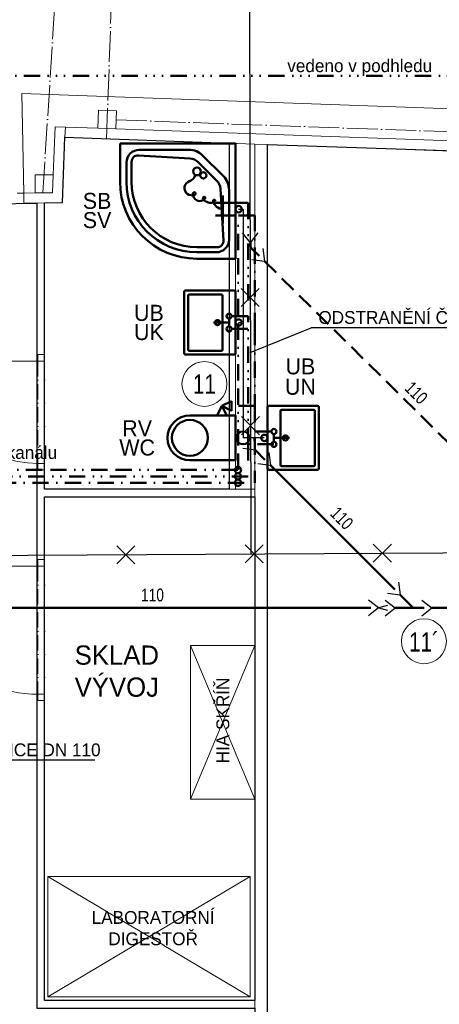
# Model space of a CAD drawing. Header units: millimetres. Extents: x -300186 to 535068, y -28581 to 763298.
# Tile 5 of 256: x -286664 to -283392, y 167630 to 175314. Entities that reach past the tile are written whole.
import ezdxf
from ezdxf.enums import TextEntityAlignment as Align

# ---------------------------------------------------------------- set-up
doc = ezdxf.new("R2010")
doc.units = ezdxf.units.MM
doc.header["$LTSCALE"] = 10
for name, pattern in [('ACAD_ISO04W100', [30, 24, -3, 0, -3]), ('ACAD_ISO10W100', [18, 12, -3, 0, -3]), ('DASHDOT', [25.4, 12.7, -6.35, 0, -6.35]), ('DASHED', [19.05, 12.7, -6.35]), ('DIVIDE', [31.75, 12.7, -6.35, 0, -6.35, 0, -6.35]), ('DIVIDE3', [50.8, 12.7, -6.35, 12.7, -6.35, 0, -6.35, 0, -6.35]), ('DIVIDE5', [38.1, 12.7, -6.35, 0, -6.35, 0, -6.35, 0, -6.35])]:
    doc.linetypes.add(name, pattern=pattern)
for name, color, linetype, lineweight in [('CKKANALIZACE_DESTOVA_PODZ', 7, 'KANALIZACE_DESTOVA_PODZ', 25), ('NS_tlusta', 252, 'Continuous', 18), ('NS_velmi_tlusta', 252, 'Continuous', 18), ('text', 6, 'Continuous', 9), ('tlusta', 252, 'Continuous', 15), ('velmi_tlusta', 252, 'Continuous', 18), ('ZTI-DPS-bubliny', 40, 'Continuous', 18), ('ZTI-DPS-Popis4', 140, 'Continuous', 40), ('ZTI-DSP-armatury', 7, 'Continuous', 50), ('ZTI-DSP-kanal_destova', 70, 'DASHED', 50), ('ZTI-DSP-kanal_pripojovaci', 30, 'Continuous', 30), ('ZTI-DSP-kanal_splaskova', 32, 'Continuous', 50), ('ZTI-DSP-potr_cirkulace', 21, 'DIVIDE3', 50), ('ZTI-DSP-potr_pozarni', 142, 'DIVIDE5', 50), ('ZTI-DSP-potr_studena', 5, 'DASHDOT', 50), ('ZTI-DSP-potr_tepla', 20, 'DIVIDE', 50), ('ZTI-DSP-zar_predmety', 3, 'Continuous', 50), ('ZTI-DSP-zar_predmety_ozn', 7, 'Continuous', 50), ('ZTI-stoupacky_voda', 7, 'Continuous', 50)]:
    doc.layers.add(name, color=color, linetype=linetype, lineweight=lineweight)
doc.layers.add('netisk', color=30, linetype='Continuous', plot=False)
doc.layers.add('ZTI-DSP-stoupacky_stred', color=7, linetype='Continuous', plot=False)
doc.layers.add('zarizovaci predmety', color=252, linetype='Continuous', lineweight=9, transparency=0.3)
for name, color, linetype in [('ZTI-DPS-potr_studena-popis', 7, 'Continuous'), ('ZTI-DSP-kanal_destova-popis', 7, 'Continuous'), ('ZTI-DSP-kanal_splaskova-popis', 7, 'Continuous')]:
    doc.layers.add(name, color=color, linetype=linetype)
doc.layers.add('ZTI-DSP-zar_predmety-tecky', color=7, linetype='Continuous', lineweight=50, plot=False)
doc.styles.add('laplan', font='txt', dxfattribs={"height": 2})
doc.styles.add('laplan bold', font='txt', dxfattribs={"height": 2})
doc.styles.add('laplan N', font='txt')
doc.linetypes.add('KANALIZACE_DESTOVA_PODZ', pattern='A,35,-15,[102,CADKON.SHX,S=5,R=0,X=0,Y=5],-5,[106,CADKON.SHX,S=5,R=0,X=10,Y=0],30,-15', length=100)

# ---------------------------------------------------------------- blocks, each defined once
blk = doc.blocks.new('CA0137B2$')
at = {"color": 0}
for p, q in [((0, 0.9), (0.3, 0.9)), ((0, 0), (0, 0.9)), ((0.15, 0.85), (0.3, 0.85)), ((0.1431, 0.81), (0.3, 0.81)), ((0.05, 0.3621), (0.05, 0.75)), ((0.1177, 0.3544), (0.0932, 0.757)), ((0.2561, 0.0939), (0.0939, 0.2561)), ((0.2898, 0.1468), (0.1468, 0.2898)), ((0.81, 0.3), (0.81, 0.1431)), ((0.85, 0.3), (0.85, 0.15)), ((0.9, 0.3), (0.9, 0)), ((0.757, 0.0932), (0.3544, 0.1177)), ((0.9, 0), (0, 0)), ((0.75, 0.05), (0.3621, 0.05))]:
    blk.add_line(p, q, dxfattribs=at)
blk.add_circle((0.25, 0.25), 0.0245, dxfattribs=at)
for centre, radius, start, end in [((0.15, 0.75), 0.1, 90, 180), ((0.3, 0.3), 0.6, 0, 90), ((0.3, 0.3), 0.55, 0, 90), ((0.1431, 0.76), 0.05, 90, 183.47923), ((0.3, 0.3), 0.51, 0, 90), ((0.2, 0.3621), 0.15, 180, 225), ((0.2175, 0.3605), 0.1, 183.47923, 225), ((0.3621, 0.2), 0.15, 225, 270), ((0.3605, 0.2175), 0.1, 225, 266.52077), ((0.75, 0.15), 0.1, 270, 0), ((0.76, 0.1431), 0.05, 266.52077, 0)]:
    blk.add_arc(centre, radius, start, end, dxfattribs=at)
blk = doc.blocks.new('*U358')
at = {"color": 0, "linetype": 'ByBlock', "lineweight": -2}
blk.add_circle((0, 0), 50, dxfattribs=at)
blk = doc.blocks.new('*U359')
at = {"color": 0, "linetype": 'ByBlock', "lineweight": -2}
blk.add_circle((0, 0), 50, dxfattribs=at)
blk = doc.blocks.new('*U360')
at = {"color": 0, "linetype": 'ByBlock', "lineweight": -2}
blk.add_circle((0, 0), 50, dxfattribs=at)
blk = doc.blocks.new('*U374', base_point=(9336, 17227.1))
at = {"color": 255, "linetype": 'ByBlock', "lineweight": 25}
for p, q in [((9275.1, 17306.5), (9336, 17227.1)), ((9396.9, 17306.5), (9336, 17227.1)), ((9450.9, 17287.1), (9437.8, 17187.9)), ((9537, 17201), (9437.8, 17187.9))]:
    blk.add_line(p, q, dxfattribs=at)
at = {"color": 0, "linetype": 'ByBlock', "lineweight": -2}
for p, q in [((9336, 17227.1), (9336, 17001.1)), ((9437.8, 17187.9), (9336, 17086.1))]:
    blk.add_line(p, q, dxfattribs=at)
blk = doc.blocks.new('*U375')
at = {"color": 255, "linetype": 'ByBlock', "lineweight": 25}
for p in [(-60.9, 79.3), (60.9, 79.3)]:
    blk.add_line(p, (0, 0), dxfattribs=at)
at = {"color": 0, "linetype": 'ByBlock', "lineweight": -2}
blk.add_line((0, 0), (0, -3346.8), dxfattribs=at)
blk = doc.blocks.new('*U401')
at = {"color": 0, "linetype": 'ByBlock', "lineweight": -2}
blk.add_line((-50, 0), (-75, 0), dxfattribs=at)
at = {"color": 255, "linetype": 'ByBlock', "lineweight": 25}
blk.add_circle((0, 0), 50, dxfattribs=at)
blk = doc.blocks.new('*U402', base_point=(14596.5, 15407.7))
at = {"color": 255, "lineweight": 25}
for q in [(14675.9, 15468.6), (14675.9, 15346.8)]:
    blk.add_line((14596.5, 15407.7), q, dxfattribs=at)
at = {"color": 0, "lineweight": -2}
blk.add_line((14491, 15407.7), (14596.5, 15407.7), dxfattribs=at)
blk = doc.blocks.new('*U403')
at = {"color": 255, "linetype": 'ByBlock', "lineweight": 25}
for p in [(-60.9, 79.3), (60.9, 79.3)]:
    blk.add_line(p, (0, 0), dxfattribs=at)
at = {"color": 0, "linetype": 'ByBlock', "lineweight": -2}
blk.add_line((0, 0), (0, -1372.2), dxfattribs=at)
blk = doc.blocks.new('*U438')
at = {"color": 0, "linetype": 'ByBlock', "lineweight": -2}
blk.add_circle((0, 0), 50, dxfattribs=at)
blk = doc.blocks.new('*U454', base_point=(20647.8, 19103.6))
at = {"color": 255, "linetype": 'ByBlock', "lineweight": 25}
for p, q in [((20647.8, 19103.6), (20586.9, 19183)), ((20647.8, 19103.6), (20708.7, 19183)), ((20647.8, 19103.6), (20629.8, 19033.7)), ((20665.8, 19033.7), (20647.8, 19103.6))]:
    blk.add_line(p, q, dxfattribs=at)
blk = doc.blocks.new('*U456')
at = {"color": 255, "linetype": 'ByBlock', "lineweight": 25}
for p in [(-60.9, 79.3), (60.9, 79.3)]:
    blk.add_line(p, (0, 0), dxfattribs=at)
at = {"color": 0, "linetype": 'ByBlock', "lineweight": -2}
blk.add_line((0, 0), (0, -3406.07), dxfattribs=at)
blk = doc.blocks.new('*U502', base_point=(14625.8, 15659))
at = {"color": 255, "lineweight": 25}
for q in [(14638.9, 15758.1), (14725, 15672)]:
    blk.add_line((14625.8, 15659), q, dxfattribs=at)
at = {"color": 0, "lineweight": -2}
for p, q in [((14585.9, 15635.6), (14507.5, 15635.6)), ((14614.2, 15647.3), (14625.8, 15659))]:
    blk.add_line(p, q, dxfattribs=at)
blk.add_arc((14585.9, 15675.6), 40, 270, 315, dxfattribs=at)
blk = doc.blocks.new('ad_zariz-wc')
at = {"layer": 'zarizovaci predmety'}
blk.add_lwpolyline([(175, -355), (175, 0), (-175, 0), (-175, -355)], dxfattribs=at)
blk.add_circle((0, -355), 140.3, dxfattribs=at)
blk.add_arc((0, -355), 175, 180, 0, dxfattribs=at)
blk = doc.blocks.new('UMYVADLO')
at = {"layer": 'zarizovaci predmety'}
for p, q in [((29660, 15810), (29660, 16060)), ((29670, 16070), (30090, 16070)), ((30100, 16060), (30100, 15810)), ((30090, 15800), (29670, 15800))]:
    blk.add_line(p, q, dxfattribs=at)
blk.add_lwpolyline([(29640, 16170), (30120, 16170, -0.414214), (30130, 16160), (30130, 15780, -0.414214), (30120, 15770), (29640, 15770, -0.414214), (29630, 15780), (29630, 16160, -0.414214)], format="xyb", close=True, dxfattribs=at)
blk.add_circle((29880, 16030), 20, dxfattribs=at)
for centre, start, end in [((29670, 16060), 90, 180), ((30090, 16060), 0, 90), ((29670, 15810), 180, 270), ((30090, 15810), 270, 0)]:
    blk.add_arc(centre, 10, start, end, dxfattribs=at)
blk = doc.blocks.new('slepak')
at = {"layer": 'netisk', "color": 252}
for points in [[(7963.6, 107972.2), (8104.3, 107974.6), (8123.9, 108484.2), (9403.6, 108438.4), (9403.6, 105738.5), (7963.6, 105738.5)], [(9703.3, 108427.7), (11863.6, 108354.1), (11863.6, 107546.5), (11863.6, 107276.5), (12143.6, 107276.5), (12143.6, 107546.5), (11863.6, 107546.5), (11863.6, 108354.1), (16743.6, 108176.2), (16743.6, 100376.5), (13703.6, 100376.5), (9703.6, 100376.5)], [(5403.6, 106199), (6603.6, 106199), (6603.6, 107949), (7903.6, 107971.2), (7903.6, 101688.5), (9603.6, 101688.5), (9603.6, 97276.5), (6543.6, 97276.5), (6543.6, 97546.5), (6263.6, 97546.5), (6263.6, 97276.5), (5403.6, 97276.5)], [(7963.6, 105678.5), (9603.6, 105678.5), (9603.6, 101748.5), (7963.6, 101748.5)]]:
    blk.add_lwpolyline(points, close=True, dxfattribs=at)
at = {"layer": 'NS_tlusta', "color": 252}
for p, q in [((7802, 108049.5), (7788.8, 108826.3)), ((9603.6, 108431.3), (9703.6, 108427.7)), ((7903.6, 107971.2), (7963.6, 107972.2)), ((9603.6, 105678.5), (9603.6, 105738.5)), ((9603.6, 101748.5), (9603.6, 101688.5))]:
    blk.add_line(p, q, dxfattribs=at)
at = {"layer": 'NS_tlusta', "color": 252, "linetype": 'ByBlock'}
for p, q in [((7752, 108048.6), (7802, 108049.5)), ((7753.4, 107968.6), (7803.4, 107969.5)), ((7913.6, 106738.5), (7113.6, 106738.5)), ((7913.6, 106788.5), (7913.6, 106738.5)), ((7963.6, 106738.5), (7913.6, 106738.5)), ((7963.6, 106788.5), (7963.6, 106738.5)), ((7913.6, 105938.5), (7963.6, 105938.5)), ((7913.6, 105938.5), (7913.6, 105888.5)), ((7963.6, 105938.5), (7963.6, 105888.5)), ((7913.6, 105188.5), (7913.6, 105138.5)), ((7963.6, 105188.5), (7963.6, 105138.5)), ((7913.6, 105138.5), (6913.6, 105138.5)), ((7963.6, 105138.5), (7913.6, 105138.5)), ((7913.6, 104138.5), (7963.6, 104138.5)), ((7913.6, 104138.5), (7913.6, 104088.5)), ((7963.6, 104138.5), (7963.6, 104088.5))]:
    blk.add_line(p, q, dxfattribs=at)
at = {"layer": 'NS_tlusta', "color": 252, "linetype": 'ACAD_ISO10W100'}
for p, q in [((7913.6, 106738.5), (7913.6, 105938.5)), ((7963.6, 106738.5), (7963.6, 105938.5)), ((7913.6, 105138.5), (7913.6, 104138.5)), ((7963.6, 105138.5), (7963.6, 104138.5))]:
    blk.add_line(p, q, dxfattribs=at)
at = {"layer": 'NS_tlusta', "color": 252}
blk.add_lwpolyline([(9453.6, 108436.7), (9453.6, 105738.5)], dxfattribs=at)
at = {"layer": 'NS_tlusta', "color": 252, "linetype": 'ByBlock'}
for centre, radius in [((7913.6, 106738.5), 800), ((7913.6, 105138.5), 1000)]:
    blk.add_arc(centre, radius, 180, 270, dxfattribs=at)
at = {"layer": 'NS_velmi_tlusta', "color": 252}
for p, q in [((7803.4, 107969.5), (7802, 108049.5)), ((7903.6, 106788.5), (7903.6, 107971.2)), ((7963.6, 106788.5), (7963.6, 107972.2)), ((7963.6, 106788.5), (7903.6, 106788.5)), ((7903.6, 105188.5), (7903.6, 105888.5)), ((7963.6, 105888.5), (7903.6, 105888.5)), ((7963.6, 105738.5), (7963.6, 105888.5)), ((7963.6, 105738.5), (9603.6, 105738.5)), ((7963.6, 105678.5), (9603.6, 105678.5)), ((7903.6, 105188.5), (7963.6, 105188.5)), ((7903.6, 104088.5), (7963.6, 104088.5)), ((7963.6, 101748.5), (9603.6, 101748.5))]:
    blk.add_line(p, q, dxfattribs=at)
for points in [[(9603.6, 108431.3), (9603.6, 105738.5)], [(9703.6, 108427.7), (9703.6, 100376.5)], [(7963.6, 105678.5), (7963.6, 105188.5)], [(9603.6, 105678.5), (9603.6, 101748.5)], [(7903.6, 104088.5), (7903.6, 101688.5)], [(7963.6, 104088.5), (7963.6, 101748.5)], [(7963.6, 102961.5), (7963.6, 101748.5)]]:
    blk.add_lwpolyline(points, dxfattribs=at)
at = {"layer": 'tlusta', "color": 252, "linetype": 'ACAD_ISO04W100'}
for p, q in [((7951.7, 108053.3), (8333.6, 114078.5)), ((8448.2, 108472.6), (8646.7, 114029)), ((8523.5, 108620), (32208.4, 107773.8))]:
    blk.add_line(p, q, dxfattribs=at)
at = {"layer": 'tlusta', "color": 252}
for p, q in [((8123.9, 108484.2), (8127, 108564.1)), ((8381.1, 108555), (8521, 108550)), ((8032.6, 108190.9), (8027.2, 108050.9)), ((7892.6, 108050.9), (8027.2, 108050.9))]:
    blk.add_line(p, q, dxfattribs=at)
blk.add_lwpolyline([(12527.4, 108657), (7788.8, 108826.3)], dxfattribs=at)
at = {"layer": 'velmi_tlusta', "color": 252}
for p, q in [((8047, 108567), (8032.6, 108190.9)), ((8123.9, 108484.2), (8104.3, 107974.6)), ((9603.6, 108431.3), (8123.9, 108484.2)), ((12515.6, 108327.3), (9703.3, 108427.7)), ((7892.6, 108051), (7802, 108049.5)), ((7903.6, 107971.2), (7803.4, 107969.5)), ((8104.3, 107974.6), (7963.6, 107972.2))]:
    blk.add_line(p, q, dxfattribs=at)
for points in [[(8521, 108550), (8526, 108689.9), (8386.1, 108694.9), (8381.1, 108555)], [(8381.1, 108555), (8047, 108567)], [(12378.6, 108412.2), (8521, 108550)], [(8032.6, 108190.9), (7892.6, 108190.9), (7892.6, 108050.9)]]:
    blk.add_lwpolyline(points, dxfattribs=at)
at = {"layer": 'zarizovaci predmety', "color": 252}
for p, q in [((9103.6, 103318.5), (9603.6, 104518.5)), ((9103.6, 104518.5), (9603.6, 103318.5))]:
    blk.add_line(p, q, dxfattribs=at)
for points in [[(9103.6, 103318.5), (9103.6, 104518.5), (9603.6, 104518.5), (9603.6, 103318.5)], [(7989.4, 101776.9), (9569.4, 101776.9), (9569.4, 102716.9), (7989.4, 102716.9)]]:
    blk.add_lwpolyline(points, close=True, dxfattribs=at)
at = {"layer": 'zarizovaci predmety', "color": 252, "ltscale": 15, "xscale": 1000, "yscale": 1000, "zscale": 1000, "rotation": 180}
blk.add_blockref('CA0137B2$', (9453.5, 108436.7), dxfattribs=at)
at = {"layer": 'zarizovaci predmety', "color": 252, "rotation": 270}
for name, p in [('UMYVADLO', (-6716.4, 136918.5)), ('ad_zariz-wc', (9453.6, 106138.5))]:
    blk.add_blockref(name, p, dxfattribs=at)
at = {"layer": 'text', "color": 252, "insert": (8199.5, 104518.7), "char_height": 150, "attachment_point": 1, "style": 'laplan N'}
blk.add_mtext_dynamic_manual_height_columns('SKLAD\\PVÝVOJ', width=5545.815, gutter_width=500, heights=[0], dxfattribs=at)
at = {"layer": 'text', "color": 252, "insert": (9355.6, 103933.4), "char_height": 100, "attachment_point": 5, "rotation": 90, "style": 'laplan N'}
blk.add_mtext_dynamic_manual_height_columns('HIA SKŘÍŇ', width=2129.36, gutter_width=1000, heights=[0], dxfattribs=at)
at = {"layer": 'text', "color": 252, "insert": (8811.5, 102312.2), "char_height": 100, "attachment_point": 5, "style": 'laplan N', "bg_fill": 3, "box_fill_scale": 1, "bg_fill_color": 256, "bg_fill_transparency": 0}
blk.add_mtext_dynamic_manual_height_columns('LABORATORNÍ\\PDIGESTOŘ', width=986.21, gutter_width=1000, heights=[0], dxfattribs=at)
at = {"layer": 'zarizovaci predmety', "color": 252}
for p, q in [((7989.4, 102716.9), (9569.4, 101776.9)), ((7989.4, 101776.9), (9569.4, 102716.9))]:
    blk.add_line(p, q, dxfattribs=at)
blk = doc.blocks.new('*U527')
at = {"color": 255, "linetype": 'ByBlock', "lineweight": 25}
for p in [(-60.9, 79.3), (60.9, 79.3)]:
    blk.add_line(p, (0, 0), dxfattribs=at)
at = {"color": 0, "linetype": 'ByBlock', "lineweight": -2}
blk.add_line((0, 0), (0, -3134.93), dxfattribs=at)
blk = doc.blocks.new('*U597')
at = {"color": 0, "linetype": 'Continuous', "lineweight": -2}
blk.add_circle((0, 0), 50, dxfattribs=at)
at = {"layer": 'ZTI-DSP-stoupacky_stred', "linetype": 'Continuous'}
blk.add_lwpolyline([(0, 0), (0, 0)], dxfattribs=at)
blk = doc.blocks.new('*U598')
at = {"color": 0, "linetype": 'Continuous', "lineweight": -2}
blk.add_circle((0, 0), 50, dxfattribs=at)
at = {"layer": 'ZTI-DSP-stoupacky_stred', "linetype": 'Continuous'}
blk.add_lwpolyline([(0, 0), (0, 0)], dxfattribs=at)
blk = doc.blocks.new('*U599')
at = {"color": 0, "linetype": 'Continuous', "lineweight": -2}
blk.add_circle((0, 0), 50, dxfattribs=at)
at = {"layer": 'ZTI-DSP-stoupacky_stred', "linetype": 'Continuous'}
blk.add_lwpolyline([(0, 0), (0, 0)], dxfattribs=at)
blk = doc.blocks.new('*U416', base_point=(50, 0))
at = {"color": 0, "linetype": 'ByBlock', "lineweight": -2}
for p in [(20, 0), (80, 0)]:
    blk.add_line(p, (50, 0), dxfattribs=at)
blk.add_lwpolyline([(50, 0), (50, 122.07)], dxfattribs=at)
for centre in [(0, 0), (100, 0)]:
    blk.add_circle(centre, 20, dxfattribs=at)
blk = doc.blocks.new('*U352')
at = {"color": 0, "linetype": 'ByBlock'}
for p, q in [((218.39, 358.75), (218.39, 358.75)), ((-50, 0), (-50, 156.88)), ((50, 0), (50, 156.38)), ((-108.02, 98.51), (107.88, 98.51))]:
    blk.add_line(p, q, dxfattribs=at)
blk.add_circle((294.54, 300.28), 30.41, dxfattribs=at)
for centre, radius, start, end in [((164.55, 339.84), 57.06, 19.352594, 202.426009), ((118.47, 276.83), 55.14, 86.194219, 225.213104), ((121.45, 321.59), 10.27, 200.040293, 86.208164), ((279.88, 375.82), 63.82, 195.51498, 258.41008), ((116.13, 196.14), 66.34, 121.61995, 210.461604), ((86.36, 244.49), 9.56, 225.25427, 121.611429), ((83, 93.51), 83.21, 103.114353, 176.555511), ((65.96, 166.63), 8.13, 210.444109, 103.079124)]:
    blk.add_arc(centre, radius, start, end, dxfattribs=at)
blk = doc.blocks.new('*U353', base_point=(50, 0))
at = {"color": 0, "linetype": 'ByBlock', "lineweight": -2}
for p in [(20, 0), (80, 0)]:
    blk.add_line(p, (50, 0), dxfattribs=at)
blk.add_lwpolyline([(50, 0), (50, 122.07)], dxfattribs=at)
for centre in [(0, 0), (100, 0)]:
    blk.add_circle(centre, 20, dxfattribs=at)
blk = doc.blocks.new('*U354', base_point=(-112.5, 75))
at = {"color": 0, "linetype": 'ByBlock', "lineweight": -2}
for p, q in [((-112.5, 112.5), (-37.5, 75)), ((-112.5, 37.5), (-112.5, 112.5)), ((-112.5, 37.5), (-37.5, 75)), ((-37.5, 75), (-75, 0)), ((-75, 0), (0, 0)), ((-37.5, 75), (0, 0))]:
    blk.add_line(p, q, dxfattribs=at)

msp = doc.modelspace()

# ---------------------------------------------------------------- linework, layer by layer
at = {"layer": 'CKKANALIZACE_DESTOVA_PODZ'}
for points in [[(-284881.022, 180088.281), (-284868.821, 174146.887)], [(-284868.821, 174146.887), (-284865.597, 172577.007), (-284862.656, 171144.77)], [(-287528.791, 171128.63), (-283364.167, 171154.006), (-267512.949, 171248.907), (-265562.974, 171260.624)]]:
    msp.add_lwpolyline(points, dxfattribs=at)
at = {"layer": 'CKKANALIZACE_DESTOVA_PODZ', "color": 1}
for points in [[(-284937.475, 173074.81), (-284796.054, 173216.231)], [(-284937.475, 173216.231), (-284796.054, 173074.81)], [(-284935.421, 172074.435), (-284794, 172215.856)], [(-284935.421, 172215.856), (-284794, 172074.435)], [(-285765.922, 171067.577), (-285907.343, 171208.999)], [(-285907.343, 171067.577), (-285765.922, 171208.999)], [(-284766.003, 171074.284), (-284907.424, 171215.705)], [(-284907.424, 171074.284), (-284766.003, 171215.705)], [(-283765.507, 171080.414), (-283906.928, 171221.835)], [(-283906.928, 171080.414), (-283765.507, 171221.835)]]:
    msp.add_lwpolyline(points, dxfattribs=at)
at = {"layer": 'ZTI-DPS-bubliny'}
for centre in [(-285223.992, 172470.779), (-283511.938, 170462.874)]:
    msp.add_circle(centre, 175, dxfattribs=at)
at = {"layer": 'ZTI-DSP-kanal_pripojovaci'}
for points in [[(-284956.905, 173834.993), (-284921.905, 173834.993), (-284921.905, 172950.118), (-284921.905, 172050.118)], [(-284956.905, 172950.118), (-284931.905, 172950.118)], [(-284756.905, 172050.118), (-284921.905, 172050.118)]]:
    msp.add_lwpolyline(points, dxfattribs=at)
at = {"layer": 'ZTI-DSP-zar_predmety'}
for p, q in [((-285351.905, 172740.118), (-285351.905, 173160.118)), ((-285341.905, 173170.118), (-285091.905, 173170.118)), ((-285081.905, 173160.118), (-285081.905, 172740.118)), ((-285091.905, 172730.118), (-285341.905, 172730.118)), ((-284621.905, 172270.118), (-284371.905, 172270.118)), ((-284631.905, 171840.118), (-284631.905, 172260.118)), ((-284361.905, 172260.118), (-284361.905, 171840.118)), ((-284371.905, 171830.118), (-284621.905, 171830.118))]:
    msp.add_line(p, q, dxfattribs=at)
for points in [[(-284981.905, 173190.118), (-284981.905, 172710.118, -0.41421356), (-284991.905, 172700.118), (-285371.905, 172700.118, -0.41421356), (-285381.905, 172710.118), (-285381.905, 173190.118, -0.41421356), (-285371.905, 173200.118), (-284991.905, 173200.118, -0.41421356)], [(-284731.905, 171810.118), (-284731.905, 172290.118, -0.41421356), (-284721.905, 172300.118), (-284341.905, 172300.118, -0.41421356), (-284331.905, 172290.118), (-284331.905, 171810.118, -0.41421356), (-284341.905, 171800.118), (-284721.905, 171800.118, -0.41421356)]]:
    msp.add_lwpolyline(points, format="xyb", close=True, dxfattribs=at)
msp.add_lwpolyline([(-285336.905, 171875.118), (-284981.905, 171875.118), (-284981.905, 172225.118), (-285336.905, 172225.118)], dxfattribs=at)
for centre, radius in [((-285121.905, 172950.118), 20), ((-285336.905, 172050.118), 140.274), ((-284591.905, 172050.118), 20)]:
    msp.add_circle(centre, radius, dxfattribs=at)
for centre, radius, start, end in [((-285341.905, 173160.118), 10, 90, 180), ((-285091.905, 173160.118), 10, 0, 90), ((-285341.905, 172740.118), 10, 180, 270), ((-285091.905, 172740.118), 10, 270, 0), ((-284621.905, 172260.118), 10, 90, 180), ((-284371.905, 172260.118), 10, 0, 90), ((-285336.905, 172050.118), 175, 90, 270), ((-284621.905, 171840.118), 10, 180, 270), ((-284371.905, 171840.118), 10, 270, 0)]:
    msp.add_arc(centre, radius, start, end, dxfattribs=at)

# ---------------------------------------------------------------- block references
at = {"layer": 'ZTI-DSP-kanal_destova', "xscale": -1, "rotation": 315.3442898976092}
msp.add_blockref('*U502', (-284865.633, 173571.048), dxfattribs=at)
at = {"layer": 'ZTI-DSP-kanal_splaskova'}
for name, p, rotation in [('*U401', (-284921.905, 172050.118), 135.0000000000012), ('*U402', (-284826.446, 171954.659), 135.0000000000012), ('*U403', (-284709.415, 171837.628), 45.00000000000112), ('*U374', (-283735.893, 170723.106), 90), ('*U456', (-287331.925, 170723.106), 90), ('*U454', (-283865.859, 170723.106), 90), ('*U375', (-283449.893, 170723.106), 90)]:
    msp.add_blockref(name, p, dxfattribs=dict(at, rotation=rotation))
at = {"layer": 'ZTI-DSP-zar_predmety', "xscale": 1000, "yscale": 1000, "zscale": 1000, "rotation": 180}
msp.add_blockref('CA0137B2$', (-284981.969, 174348.284), dxfattribs=at)
at = {"layer": 'ZTI-DSP-zar_predmety-tecky', "xscale": 0.5, "yscale": 0.5, "zscale": 0.5}
msp.add_blockref('*U358', (-284956.905, 173834.993), dxfattribs=at)
at = {"layer": 'ZTI-DSP-zar_predmety-tecky', "xscale": 0.5, "yscale": 0.5, "zscale": 0.5, "rotation": 270}
for name, p in [('*U359', (-284956.905, 172950.118)), ('*U438', (-284756.905, 172050.118))]:
    msp.add_blockref(name, p, dxfattribs=at)
at = {"layer": 'ZTI-DSP-zar_predmety-tecky', "rotation": 270}
msp.add_blockref('*U360', (-284921.905, 172050.118), dxfattribs=at)

# ---------------------------------------------------------------- texts
at = {"layer": 'ZTI-DPS-Popis4', "style": 'laplan bold', "width": 0.8}
for s, p in [('11', (-285223.992, 172470.779)), ('11´', (-283511.938, 170462.874))]:
    msp.add_text(s, height=150, dxfattribs=at).set_placement(p, align=Align.MIDDLE)
at = {"layer": 'ZTI-DSP-kanal_destova-popis', "color": 7, "insert": (-283608.069, 172365.993), "char_height": 100, "attachment_point": 8, "rotation": 315.3442899, "style": 'laplan N'}
msp.add_mtext('\\W0.8;110 ', dxfattribs=at)
at = {"layer": 'ZTI-DSP-kanal_splaskova-popis', "color": 1, "insert": (-284188.712, 171387.634), "char_height": 100, "attachment_point": 8, "rotation": 314.6557101, "style": 'laplan N'}
msp.add_mtext('\\W0.8;110 ', dxfattribs=at)
at = {"layer": 'ZTI-DSP-kanal_splaskova-popis', "color": 1, "insert": (-285628.89, 170773.106), "char_height": 100, "attachment_point": 8, "style": 'laplan N'}
msp.add_mtext('\\W0.8;110 ', dxfattribs=at)
at = {"layer": 'ZTI-DSP-zar_predmety_ozn', "style": 'laplan N'}
for s, p in [('SB', (-286060.991, 173899.879)), ('SV', (-286060.991, 173749.879)), ('UB', (-285656.986, 173026.033)), ('UK', (-285656.986, 172876.033)), ('UB', (-284475.303, 172608.606)), ('UN', (-284475.303, 172449.569)), ('RV', (-285748.557, 172125.232)), ('WC', (-285748.557, 171975.232))]:
    msp.add_text(s, height=125, dxfattribs=at).set_placement(p, align=Align.MIDDLE_CENTER)

# ---------------------------------------------------------------- next in the draw order: block references
msp.add_blockref('slepak', (-294435.48, 65911.631))

# ---------------------------------------------------------------- next in the draw order: linework, layer by layer
for p, q in [((-284866.765, 172716.41), (-284390.625, 172910.108)), ((-282091.541, 172910.108), (-284390.625, 172910.108)), ((-286078.746, 169535.842), (-288377.83, 169535.842))]:
    msp.add_line(p, q)
at = {"layer": 'ZTI-DSP-potr_cirkulace'}
for points in [[(-284961.905, 171800.118), (-284961.905, 173785.053)], [(-289156.905, 171800.118), (-284961.905, 171800.118)]]:
    msp.add_lwpolyline(points, dxfattribs=at)
at = {"layer": 'ZTI-DSP-potr_pozarni'}
msp.add_lwpolyline([(-289682.609, 174874.54), (-278293.676, 174874.54), (-278293.676, 174571.631)], dxfattribs=at)
at = {"layer": 'ZTI-DSP-potr_studena'}
for points in [[(-284831.905, 172900.118), (-284831.905, 173785.053), (-284981.905, 173785.053)], [(-285011.905, 172900.118), (-284831.905, 172900.118), (-284831.905, 172300.118), (-285011.905, 172300.118)], [(-284831.905, 172300.118), (-284831.905, 171700.118)], [(-284831.905, 172100.118), (-284682.144, 172100.118)], [(-289106.905, 171700.118), (-284831.905, 171700.118)]]:
    msp.add_lwpolyline(points, dxfattribs=at)
at = {"layer": 'ZTI-DSP-potr_tepla'}
for points in [[(-284981.905, 173885.053), (-284881.905, 173885.053), (-284881.905, 173000.093), (-285011.905, 173000.115)], [(-284682.144, 172000.118), (-284881.905, 172000.118), (-284881.905, 173000.093)], [(-284881.905, 172000.118), (-284881.905, 171750.118)], [(-284881.905, 171750.118), (-289131.905, 171750.118)]]:
    msp.add_lwpolyline(points, dxfattribs=at)

# ---------------------------------------------------------------- next in the draw order: block references
at = {"layer": 'ZTI-DSP-armatury'}
for name, p, rotation in [('*U352', (-284981.905, 173835.053), 89.99999999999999), ('*U353', (-285031.905, 172950.118), 89.99999999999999), ('*U354', (-285086.905, 172225.118), 89.99999999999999), ('*U416', (-284681.905, 172050.118), 270)]:
    msp.add_blockref(name, p, dxfattribs=dict(at, rotation=rotation))
at = {"layer": 'ZTI-DSP-kanal_destova', "rotation": 45.34428989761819}
msp.add_blockref('*U527', (-284755.177, 173429.107), dxfattribs=at)
at = {"layer": 'ZTI-stoupacky_voda', "xscale": 0.5, "yscale": 0.5, "rotation": 180}
for name, p in [('*U599', (-284961.905, 171800.118)), ('*U598', (-284961.905, 171750.118))]:
    msp.add_blockref(name, p, dxfattribs=at)
at = {"layer": 'ZTI-stoupacky_voda', "xscale": 0.5, "yscale": 0.5, "zscale": 0.5, "rotation": 179.9999999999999}
msp.add_blockref('*U597', (-284961.905, 171700.118), dxfattribs=at)

# ---------------------------------------------------------------- next in the draw order: texts
at = {"layer": 'text', "color": 0, "style": 'laplan N'}
for s, p in [('ODSTRANĚNÍ ČÁSTI KAN. POTRUBÍ', (-284335.293, 172910.108)), ('PŘIVZDUŠNOVACÍ HLAVICE DN 110 ', (-288322.498, 169535.842))]:
    msp.add_text(s, height=100, dxfattribs=at).set_placement(p, align=Align.BOTTOM_LEFT)
at = {"layer": 'ZTI-DPS-potr_studena-popis', "color": 0, "style": 'laplan'}
msp.add_text('vedeno v podhledu', height=100, dxfattribs=at).set_placement((-284012.79, 174874.54), align=Align.BOTTOM_CENTER)
msp.add_text('vedeno v instalačním kanálu', height=100, dxfattribs=at).set_placement((-288059.608, 171935.932), align=Align.MIDDLE_LEFT)

doc.saveas('drawing.dxf')
